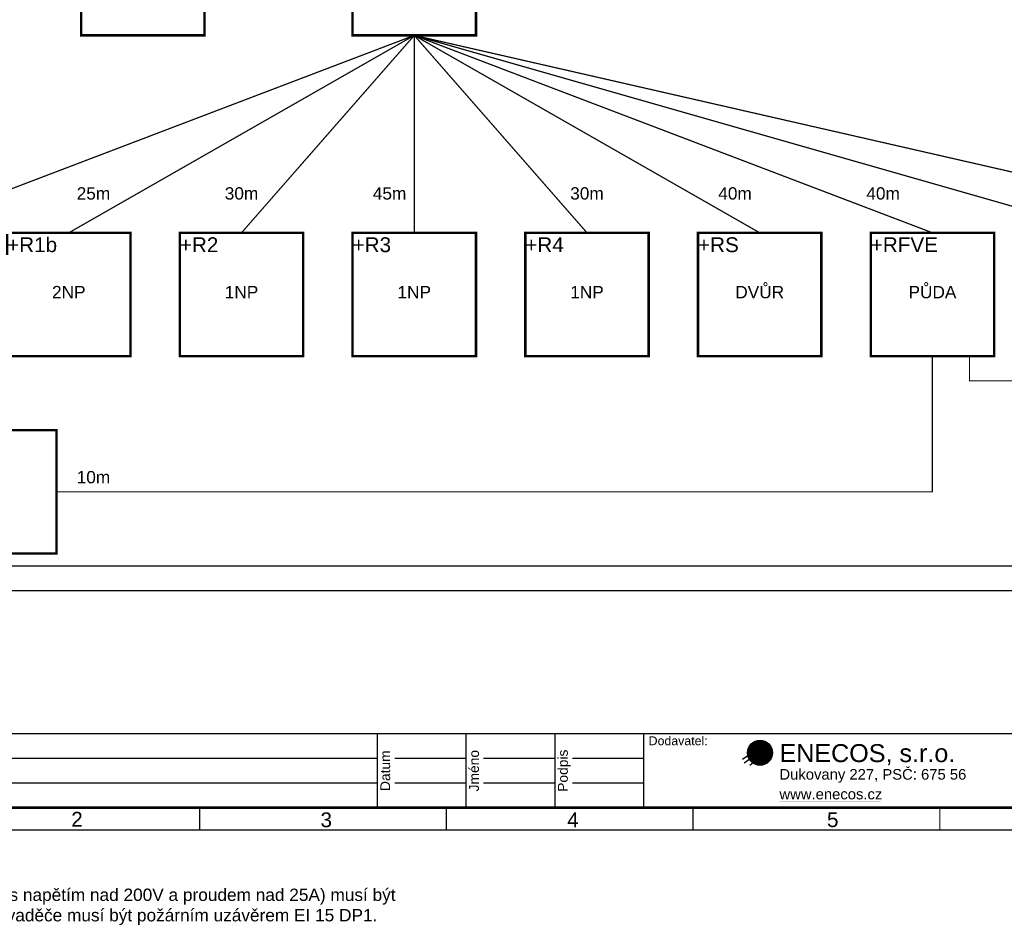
# Model space of a CAD drawing. Extents: x -12025 to 39812, y -30533 to 12.
# Tile 2 of 4: x 5755 to 25706, y -30533 to -12182. Entities that reach past the tile are written whole.
import ezdxf
from ezdxf.enums import TextEntityAlignment as Align

# ---------------------------------------------------------------- set-up
doc = ezdxf.new("R2010")
doc.units = 0
doc.header["$MEASUREMENT"] = 0
doc.linetypes.add('PE', pattern=[4.625, 3, -0.75, 0.125, -0.75])
doc.layers.add('Ramecek', color=7, linetype='Continuous')
doc.layers.add('Zakladni', color=7, linetype='Continuous')
doc.styles.add('Arial', font='txt')

# ---------------------------------------------------------------- blocks, each defined once
blk = doc.blocks.new('(1)')
at = {"color": 7, "linetype": 'Continuous'}
for p, q in [((0, -413), (267, -235)), ((38, -490), (394, -235)), ((153, -541), (420, -324))]:
    blk.add_line(p, q, dxfattribs=at)
at = {"color": 2, "linetype": 'Continuous', "const_width": 254}
for points in [[(356, -159, 0.414214), (229, -286)], [(229, -286, 0.414214), (356, -413)], [(483, -286, 0.414214), (356, -159)], [(356, -413, 0.414214), (483, -286)]]:
    blk.add_lwpolyline(points, format="xyb", dxfattribs=at)
at = {"color": 7, "linetype": 'Continuous'}
blk.add_circle((356, -286), 254, dxfattribs=at)
blk.add_solid([(750, -1262), (2803, -1262), (750, -1287), (2803, -1287)], dxfattribs=at)
at = {"color": 7, "linetype": 'Continuous', "style": 'Arial'}
for s, height, p in [('ENECOS, s.r.o.', 364.3, (750, -476)), ('Dukovany 227, PSČ: 675 56', 214.8, (750, -831)), ('www.enecos.cz', 214.8, (750, -1231))]:
    blk.add_text(s, height=height, dxfattribs=at).set_placement(p)
blk = doc.blocks.new('(2)')
at = {"color": 7, "linetype": 'Continuous', "const_width": 25}
for points in [[(18000, 0), (0, 0)], [(0, -1500), (0, 0)], [(850, -1500), (850, 0)], [(12600, -1500), (12600, 0)], [(14400, -1500), (14400, 0)], [(16200, -1500), (16200, 0)], [(18000, 0), (18000, -1500)], [(350, -500), (850, -500)], [(1200, -500), (12600, -500)], [(12950, -500), (14400, -500)], [(14750, -500), (16200, -500)], [(16550, -500), (18000, -500)], [(350, -1000), (850, -1000)], [(1200, -1000), (12600, -1000)], [(12950, -1000), (14400, -1000)], [(14750, -1000), (16200, -1000)], [(16550, -1000), (18000, -1000)], [(18000, -1500), (0, -1500)]]:
    blk.add_lwpolyline(points, dxfattribs=at)
at = {"color": 7, "linetype": 'Continuous', "style": 'Arial'}
for s, p in [('Změna', (1111, -750)), ('Datum', (12861, -750)), ('Jméno', (14661, -750)), ('Podpis', (16461, -750)), ('Index', (261, -750))]:
    blk.add_text(s, height=200, rotation=90, dxfattribs=at).set_placement(p, align=Align.CENTER)
blk = doc.blocks.new('dveře rozvaděče (8)')
at = {"color": 7, "linetype": 'PE', "ltscale": 100, "const_width": 50}
blk.add_lwpolyline([(0, 0), (2500, 0), (2500, -2500), (0, -2500)], close=True, dxfattribs=at)
at = {"color": 7, "linetype": 'Continuous', "style": 'Arial'}
blk.add_text('+RM', height=300, dxfattribs=at).set_placement((0, 108))
blk = doc.blocks.new('dveře rozvaděče (10)')
at = {"color": 7, "linetype": 'PE', "ltscale": 100, "const_width": 50}
blk.add_lwpolyline([(0, 0), (2500, 0), (2500, -2500), (0, -2500)], close=True, dxfattribs=at)
at = {"color": 7, "linetype": 'Continuous', "style": 'Arial'}
blk.add_text('+R1b', height=300, dxfattribs=at).set_placement((0, -392))
blk = doc.blocks.new('dveře rozvaděče (11)')
at = {"color": 7, "linetype": 'PE', "ltscale": 100, "const_width": 50}
blk.add_lwpolyline([(0, 0), (2500, 0), (2500, -2500), (0, -2500)], close=True, dxfattribs=at)
at = {"color": 7, "linetype": 'Continuous', "style": 'Arial'}
blk.add_text('+R2', height=300, dxfattribs=at).set_placement((0, -392))
blk = doc.blocks.new('dveře rozvaděče (12)')
at = {"color": 7, "linetype": 'PE', "ltscale": 100, "const_width": 50}
blk.add_lwpolyline([(0, 0), (2500, 0), (2500, -2500), (0, -2500)], close=True, dxfattribs=at)
at = {"color": 7, "linetype": 'Continuous', "style": 'Arial'}
blk.add_text('+R3', height=300, dxfattribs=at).set_placement((0, -392))
blk = doc.blocks.new('dveře rozvaděče (13)')
at = {"color": 7, "linetype": 'PE', "ltscale": 100, "const_width": 50}
blk.add_lwpolyline([(0, 0), (2500, 0), (2500, -2500), (0, -2500)], close=True, dxfattribs=at)
at = {"color": 7, "linetype": 'Continuous', "style": 'Arial'}
blk.add_text('+R4', height=300, dxfattribs=at).set_placement((0, -392))
blk = doc.blocks.new('dveře rozvaděče (14)')
at = {"color": 7, "linetype": 'PE', "ltscale": 100, "const_width": 50}
blk.add_lwpolyline([(0, 0), (2500, 0), (2500, -2500), (0, -2500)], close=True, dxfattribs=at)
at = {"color": 7, "linetype": 'Continuous', "style": 'Arial'}
blk.add_text('+RS', height=300, dxfattribs=at).set_placement((0, -392))
blk = doc.blocks.new('dveře rozvaděče (15)')
at = {"color": 7, "linetype": 'PE', "ltscale": 100, "const_width": 50}
blk.add_lwpolyline([(0, 0), (2500, 0), (2500, -2500), (0, -2500)], close=True, dxfattribs=at)
at = {"color": 7, "linetype": 'Continuous', "style": 'Arial'}
blk.add_text('+RFVE', height=300, dxfattribs=at).set_placement((0, -392))
blk = doc.blocks.new('dveře rozvaděče (17)')
at = {"color": 7, "linetype": 'PE', "ltscale": 100, "const_width": 50}
blk.add_lwpolyline([(0, 0), (2500, 0), (2500, -2500), (0, -2500)], close=True, dxfattribs=at)
at = {"color": 7, "linetype": 'Continuous', "style": 'Arial'}
blk.add_text('+RU1', height=300, dxfattribs=at).set_placement((0, -392))
blk = doc.blocks.new('dveře rozvaděče (18)')
at = {"color": 7, "linetype": 'PE', "ltscale": 100, "const_width": 50}
blk.add_lwpolyline([(0, 0), (2500, 0), (2500, -2500), (0, -2500)], close=True, dxfattribs=at)
at = {"color": 7, "linetype": 'Continuous', "style": 'Arial'}
blk.add_text('+ER', height=300, dxfattribs=at).set_placement((0, 108))

msp = doc.modelspace()

# ---------------------------------------------------------------- linework, layer by layer
at = {"layer": 'Ramecek', "color": 7, "linetype": 'Continuous'}
for points, const_width in [([(0, -28600), (39800, -28600), (39800, 0), (0, 0)], 25), ([(400, -28150), (39400, -28150), (39400, -450), (400, -450)], 50), ([(25900, -26650), (18400, -26650), (18400, -28150), (25900, -28150)], 25)]:
    msp.add_lwpolyline(points, close=True, dxfattribs=dict(at, const_width=const_width))
at = {"layer": 'Ramecek', "color": 7, "linetype": 'Continuous', "const_width": 25}
for points in [[(9400, -28600), (9400, -28156)], [(14400, -28156), (14400, -28600)], [(19400, -28150), (19400, -28594)], [(24400, -28594), (24400, -28150)]]:
    msp.add_lwpolyline(points, dxfattribs=at)
at = {"layer": 'Zakladni', "color": 7, "linetype": 'Continuous', "const_width": 25}
for points in [[(3250, -16500), (13750, -12500)], [(6750, -16500), (13750, -12500)], [(10250, -16500), (13750, -12500)], [(13750, -16500), (13750, -12500)], [(17250, -16500), (13750, -12500)], [(20750, -16500), (13750, -12500)], [(24250, -16500), (13750, -12500)], [(27750, -16500), (13750, -12500)], [(13750, -12500), (31250, -16500)], [(32000, -19000), (32000, -23750), (3000, -23750), (3000, -24000)], [(3000, -23000), (3000, -23250), (31500, -23250), (31500, -19000)], [(6500, -21750), (24250, -21750), (24250, -19000)], [(30500, -19000), (30500, -19500), (25000, -19500), (25000, -19000)]]:
    msp.add_lwpolyline(points, dxfattribs=at)

# ---------------------------------------------------------------- block references
at = {"layer": 'Ramecek', "color": 7, "linetype": 'Continuous'}
for name, p in [('(2)', (400, -26650)), ('(1)', (20400, -26750))]:
    msp.add_blockref(name, p, dxfattribs=at)
at = {"layer": 'Zakladni', "color": 7, "linetype": 'Continuous'}
for name, p in [('dveře rozvaděče (18)', (7000, -10000)), ('dveře rozvaděče (8)', (12500, -10000)), ('dveře rozvaděče (10)', (5500, -16500)), ('dveře rozvaděče (11)', (9000, -16500)), ('dveře rozvaděče (12)', (12500, -16500)), ('dveře rozvaděče (13)', (16000, -16500)), ('dveře rozvaděče (14)', (19500, -16500)), ('dveře rozvaděče (15)', (23000, -16500)), ('dveře rozvaděče (17)', (4000, -20500))]:
    msp.add_blockref(name, p, dxfattribs=at)

# ---------------------------------------------------------------- texts
at = {"layer": 'Ramecek', "color": 7, "linetype": 'Continuous', "style": 'Arial'}
for s, height, p in [('Dodavatel:', 179, (18500, -26884)), ('2', 300, (6800, -28533)), ('3', 300, (11850, -28545)), ('4', 300, (16850, -28545)), ('5', 300, (22113, -28542))]:
    msp.add_text(s, height=height, dxfattribs=at).set_placement(p)
at = {"layer": 'Zakladni', "color": 36, "linetype": 'Continuous', "style": 'Arial'}
for s, p in [('25m', (7250, -15827)), ('30m', (10250, -15827)), ('45m', (13250, -15827)), ('30m', (17250, -15827)), ('40m', (20250, -15827)), ('40m', (23250, -15827)), ('10m', (7250, -21577))]:
    msp.add_text(s, height=250, dxfattribs=at).set_placement(p, align=Align.CENTER)
at = {"layer": 'Zakladni', "color": 5, "linetype": 'Continuous', "style": 'Arial'}
for s, p in [('DVŮR', (20750, -17827)), ('PŮDA', (24250, -17827)), ('2NP', (6750, -17827)), ('1NP', (10250, -17827)), ('1NP', (13750, -17827)), ('1NP', (17250, -17827))]:
    msp.add_text(s, height=250, dxfattribs=at).set_placement(p, align=Align.CENTER)
for s, p in [('Rozvaděče elektrické energie v ČCHÚC (s napětím nad 200V a proudem nad 25A) musí být', (-875, -30039)), ('s požární odolností EI 30 DP1, dvířka rozvaděče musí být požárním uzávěrem EI 15 DP1.', (-875, -30453))]:
    msp.add_text(s, height=250, dxfattribs=at).set_placement(p)

doc.saveas('drawing.dxf')
